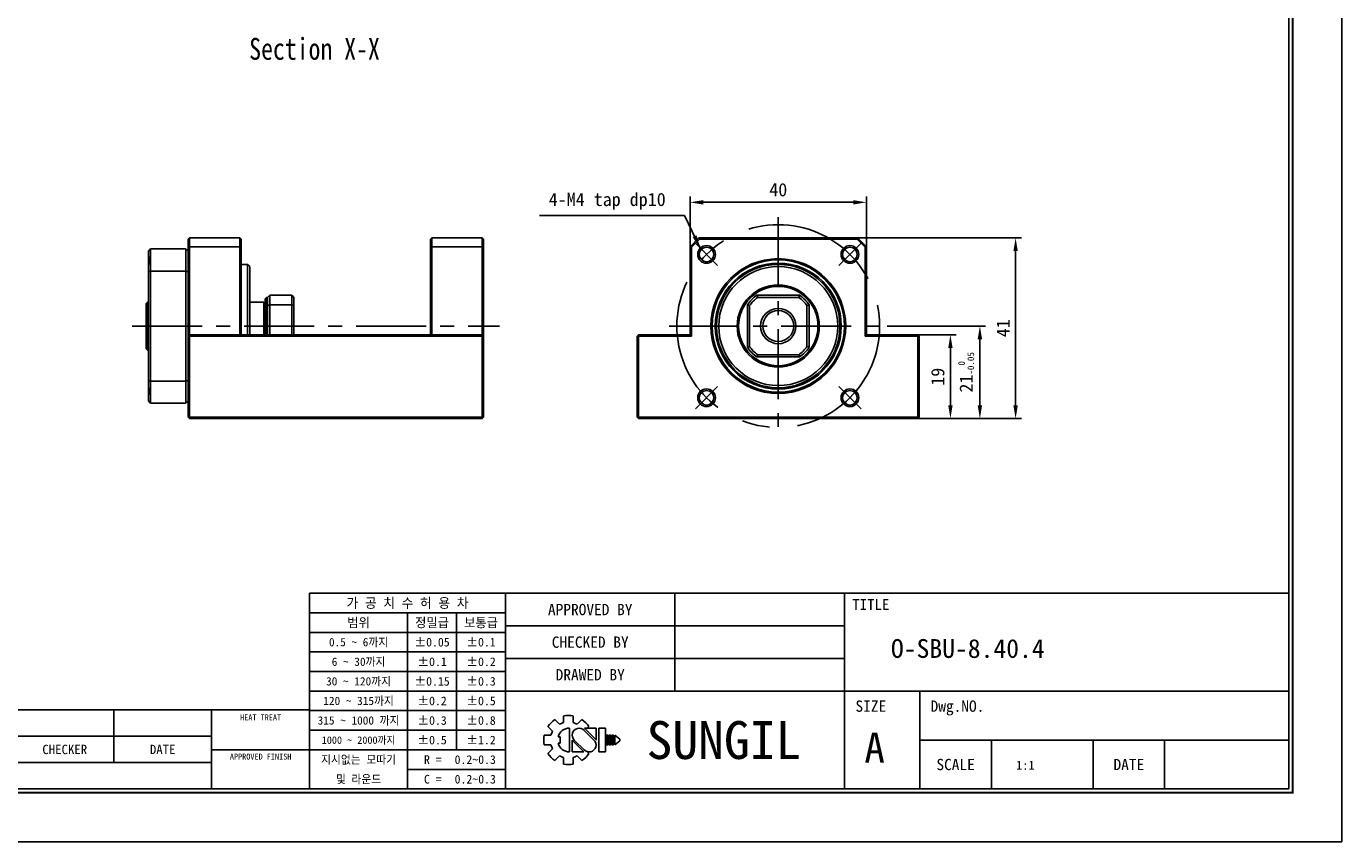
# Model space of a CAD drawing. Header units: millimetres. Extents: x 0 to 508, y 0 to 359.
# Tile 2 of 4: x 209 to 508, y 0 to 185. Entities that reach past the tile are written whole.
import ezdxf
from ezdxf.enums import TextEntityAlignment as Align

# ---------------------------------------------------------------- set-up
doc = ezdxf.new("R2010")
doc.units = ezdxf.units.MM
doc.linetypes.add('CENTER', pattern=[50.8, 31.75, -6.35, 6.35, -6.35])
doc.layers.get('0').update_dxf_attribs({"linetype": 'CONTINUOUS'})
doc.layers.get('DEFPOINTS').update_dxf_attribs({"linetype": 'CONTINUOUS'})
for name, color, linetype in [('center', 1, 'CENTER'), ('L1', 7, 'CONTINUOUS'), ('OUTLINE', 7, 'CONTINUOUS')]:
    doc.layers.add(name, color=color, linetype=linetype)
doc.dimstyles.get("Standard").update_dxf_attribs({"dimtxt": 3, "dimasz": 3, "dimexe": 1.3, "dimexo": 0, "dimgap": 1.3, "dimtad": 1, "dimdec": 3, "dimzin": 11, "dimdsep": 46, "dimtxsty": 'Standard', "dimcen": 0, "dimclrd": 5, "dimclre": 5, "dimclrt": 3, "dimadec": 0, "dimazin": 0, "dimtfac": 0.6, "dimtdec": 3, "dimtmove": 0, "dimatfit": 3, "dimfxl": 1.25, "dimtolj": 1, "dimtzin": 11, "dimarcsym": 0})

# ---------------------------------------------------------------- blocks, each defined once
blk = doc.blocks.new('표제란')
at = {"layer": 'L1', "color": 0}
for p, q in [((297, 0), (297, 210)), ((0, 0), (297, 0))]:
    blk.add_line(p, q, dxfattribs=at)
at = {"layer": 'L1'}
for p, q in [((290, 33), (160, 33)), ((160, 33), (160, 7)), ((186, 33), (186, 7)), ((208.5, 33), (208.5, 20)), ((231, 33), (231, 7)), ((186, 30.4), (160, 30.4)), ((173, 30.4), (173, 7)), ((179.5, 30.4), (179.5, 12.2)), ((231, 28.67), (186, 28.67)), ((186, 27.8), (160, 27.8)), ((186, 25.2), (160, 25.2)), ((231, 24.33), (186, 24.33)), ((186, 22.6), (160, 22.6)), ((186, 20), (160, 20)), ((290, 20), (186, 20)), ((241, 20), (241, 7)), ((160, 17.5), (62, 17.5)), ((134, 17.5), (134, 10.5)), ((147, 17.5), (147, 7)), ((186, 17.4), (160, 17.4)), ((192.55, 16.22), (193.17, 15.6)), ((193.7, 16.69), (193.7, 15.81)), ((195, 16.69), (195, 15.81)), ((195.52, 15.6), (196.14, 16.22)), ((147, 14), (62, 14)), ((186, 14.8), (160, 14.8)), ((191.15, 14.15), (192.03, 14.15)), ((191.15, 14.15), (192.03, 14.15)), ((191.63, 15.3), (192.25, 14.68)), ((194.5, 15.08), (194.5, 11.92)), ((197.74, 13.5), (196.41, 14.83)), ((198.02, 13.53), (196.47, 15.08)), ((196.47, 15.08), (198.02, 15.08)), ((196.84, 15.08), (197.06, 15.3)), ((198.02, 15.08), (198.02, 13.5)), ((198.39, 15.08), (198.39, 11.92)), ((198.39, 15.08), (199.26, 15.08)), ((199.26, 15.08), (199.26, 11.92)), ((199.41, 14.15), (199.41, 12.85)), ((199.41, 14.15), (199.62, 14.15)), ((199.62, 14.15), (199.62, 12.85)), ((199.78, 14.15), (199.78, 12.85)), ((199.78, 14.15), (199.99, 14.15)), ((199.99, 14.15), (199.99, 12.85)), ((200.14, 14.15), (200.14, 12.85)), ((200.14, 14.15), (200.36, 14.15)), ((200.36, 14.15), (200.36, 12.85)), ((200.51, 14.15), (200.51, 12.85)), ((200.51, 14.15), (201.16, 13.61)), ((191.15, 12.85), (192.03, 12.85)), ((191.63, 11.7), (192.25, 12.32)), ((192.98, 13.93), (193.28, 13.93)), ((192.98, 13.07), (193.28, 13.07)), ((193.28, 13.93), (193.28, 13.07)), ((194.86, 13.5), (194.86, 11.92)), ((194.86, 13.47), (196.42, 11.92)), ((195.14, 13.5), (196.47, 12.17)), ((199.41, 12.85), (199.62, 12.85)), ((199.78, 12.85), (199.99, 12.85)), ((200.14, 12.85), (200.36, 12.85)), ((201.16, 13.39), (200.51, 12.85)), ((201.16, 13.61), (201.16, 13.5)), ((201.16, 13.61), (201.16, 13.39)), ((201.16, 13.5), (201.16, 13.39)), ((290, 13.5), (241, 13.5)), ((250.5, 13.5), (250.5, 7)), ((264, 13.5), (264, 7)), ((273.5, 13.5), (273.5, 7)), ((147, 10.5), (62, 10.5)), ((147, 12.2), (160, 12.2)), ((186, 12.2), (160, 12.2)), ((192.55, 10.78), (193.17, 11.4)), ((193.7, 11.19), (193.7, 10.31)), ((194.86, 11.92), (196.42, 11.92)), ((195, 11.19), (195, 10.31)), ((195.52, 11.4), (196.14, 10.78)), ((196.79, 11.98), (197.06, 11.7)), ((198.39, 11.92), (199.26, 11.92)), ((186, 9.6), (173, 9.6))]:
    blk.add_line(p, q, dxfattribs=at)
at = {"layer": 'L1', "const_width": 0.25}
blk.add_lwpolyline([(290.5, 6.5), (290.5, 203.5), (10, 203.5), (10, 6.5)], close=True, dxfattribs=at)
at = {"layer": 'L1'}
blk.add_lwpolyline([(290, 7), (290, 203), (10.5, 203), (10.5, 7)], close=True, dxfattribs=at)
for centre, radius, start, end in [((194.35, 13.5), 3.26, 123.4943, 146.5057), ((194.35, 13.5), 2.4, 105.6872, 119.3128), ((194.35, 13.5), 3.26, 78.4943, 101.5057), ((194.35, 13.5), 2.4, 60.6872, 74.3128), ((194.35, 13.5), 3.26, 33.4943, 56.5057), ((194.35, 13.5), 3.26, 168.4943, 191.5057), ((194.35, 13.5), 2.4, 150.6872, 164.3128), ((194.5, 13.5), 1.58, 90, 164.0671), ((195.78, 14.16), 0.919, 43.2202, 225.8282), ((194.35, 13.5), 2.4, 195.6872, 209.3128), ((194.5, 13.5), 1.58, 195.9329, 270), ((197.1, 12.84), 0.919, 223.2202, 45.8282), ((194.35, 13.5), 3.26, 213.4943, 236.5057), ((194.35, 13.5), 2.4, 240.6872, 254.3128), ((194.35, 13.5), 2.4, 285.6872, 299.3128), ((194.35, 13.5), 3.26, 303.4943, 326.5057), ((194.35, 13.5), 3.26, 258.4943, 281.5057)]:
    blk.add_arc(centre, radius, start, end, dxfattribs=at)
for p in [(208.5, 28.67), (208.5, 24.33)]:
    blk.add_point(p, dxfattribs=at)
for s, height, p in [('가 공 치 수 허 용 차', 1.3, (173, 31.7)), ('APPROVED BY', 1.5, (197.25, 30.83)), ('TITLE', 1.444, (234.5, 31.5)), ('범위', 1.25, (166.5, 29.1)), ('정밀급', 1.25, (176.25, 29.1)), ('보통급', 1.25, (182.75, 29.1)), ('0.5 ~ 6까지', 1.1, (166.5, 26.5)), ('%%P0.05', 1.15, (176.25, 26.5)), ('%%P0.1', 1.15, (182.75, 26.5)), ('CHECKED BY', 1.5, (197.25, 26.5)), ('6 ~ 30까지', 1.1, (166.5, 23.9)), ('%%P0.1', 1.15, (176.25, 23.9)), ('%%P0.2', 1.15, (182.75, 23.9)), ('DRAWED BY', 1.5, (197.25, 22.17)), ('30 ~ 120까지', 1.1, (166.5, 21.3)), ('%%P0.15', 1.15, (176.25, 21.3)), ('%%P0.3', 1.15, (182.75, 21.3)), ('120 ~ 315까지', 1.1, (166.5, 18.7)), ('%%P0.2', 1.15, (176.25, 18.7)), ('%%P0.5', 1.15, (182.75, 18.7)), ('SIZE', 1.5, (234.5, 18)), ('Dwg.NO.', 1.5, (246, 18)), ('HEAT TREAT', 0.8, (153.5, 16.5)), ('315 ~ 1000 까지', 1.1, (166.5, 16.1)), ('%%P0.3', 1.15, (176.25, 16.1)), ('%%P0.8', 1.15, (182.75, 16.1)), ('SUNGIL', 5.032, (215, 13.5)), ('1000 ~ 2000까지', 0.99, (166.5, 13.49)), ('%%P0.5', 1.15, (176.25, 13.5)), ('%%P1.2', 1.15, (182.75, 13.5)), ('A', 4, (235, 12.5)), ('CHECKER', 1.25, (127.5, 12.25)), ('DATE', 1.25, (140.5, 12.25)), ('APPROVED FINISH', 0.8, (153.5, 11.3)), ('지시없는 모따기', 1.1, (166.5, 10.9)), ('R = ', 1.15, (176.75, 10.9)), ('SCALE', 1.5, (245.75, 10.25)), ('DATE', 1.5, (268.75, 10.25)), ('및 라운드', 1.1, (166.5, 8.3)), ('C = ', 1.15, (176.75, 8.3))]:
    blk.add_text(s, height=height, dxfattribs=at).set_placement(p, align=Align.MIDDLE_CENTER)
for tag, p in [('필렛', (179.25, 10.9)), ('모따기', (179.25, 8.3))]:
    blk.add_attdef(tag, text='', height=1.15, dxfattribs=at).set_placement(p, align=Align.MIDDLE_LEFT)
at = {"layer": 'OUTLINE', "ltscale": 0.5}
for tag, p, height in [('TITLE', (237.17, 24.41), 2.5), ('도번', (251.18, 15.64), 2.5), ('SCALE', (253.78, 9.55), 1.2), ('DATE', (277.02, 9.51), 1.2)]:
    blk.add_attdef(tag, p, '', height=height, dxfattribs=at)
blk = doc.blocks.new('*D69')
at = {"layer": 'DEFPOINTS', "color": 0, "ltscale": 0.5}
for p in [(399.74, 145.09), (359.74, 135.01), (399.74, 135.01)]:
    blk.add_point(p, dxfattribs=at)
at = {"layer": 'OUTLINE', "color": 5, "lineweight": -2, "ltscale": 0.5}
for p, q in [((359.74, 135.01), (359.74, 146.39)), ((399.74, 135.01), (399.74, 146.39)), ((362.74, 145.09), (396.74, 145.09))]:
    blk.add_line(p, q, dxfattribs=at)
at = {"layer": 'OUTLINE', "color": 5, "ltscale": 0.5}
for points in [[(362.74, 145.59), (362.74, 144.59), (359.74, 145.09)], [(396.74, 145.59), (396.74, 144.59), (399.74, 145.09)]]:
    blk.add_solid(points, dxfattribs=at)
at = {"layer": 'OUTLINE', "color": 3, "ltscale": 0.5, "insert": (379.74, 147.93), "char_height": 3, "attachment_point": 5}
blk.add_mtext('\\A1;40', dxfattribs=at)
blk = doc.blocks.new('*D71')
at = {"layer": 'DEFPOINTS', "color": 0, "ltscale": 0.5}
for p in [(411.44, 115.01), (418.79, 115.01), (411.44, 96.01)]:
    blk.add_point(p, dxfattribs=at)
at = {"layer": 'OUTLINE', "color": 5, "lineweight": -2, "ltscale": 0.5}
for p, q in [((411.44, 115.01), (420.09, 115.01)), ((418.79, 99.01), (418.79, 112.01)), ((411.44, 96.01), (420.09, 96.01))]:
    blk.add_line(p, q, dxfattribs=at)
at = {"layer": 'OUTLINE', "color": 5, "ltscale": 0.5}
for points in [[(418.29, 112.01), (419.29, 112.01), (418.79, 115.01)], [(418.29, 99.01), (419.29, 99.01), (418.79, 96.01)]]:
    blk.add_solid(points, dxfattribs=at)
at = {"layer": 'OUTLINE', "color": 3, "ltscale": 0.5, "insert": (415.94, 105.51), "char_height": 3, "attachment_point": 5, "rotation": 90}
blk.add_mtext('\\A1;19', dxfattribs=at)
blk = doc.blocks.new('*D72')
at = {"layer": 'DEFPOINTS', "color": 0, "ltscale": 0.5}
for p in [(404.46, 117.01), (425.48, 117.01), (411.44, 96.01)]:
    blk.add_point(p, dxfattribs=at)
at = {"layer": 'OUTLINE', "color": 5, "lineweight": -2, "ltscale": 0.5}
for p, q in [((404.46, 117.01), (426.78, 117.01)), ((425.48, 99.01), (425.48, 114.01)), ((411.44, 96.01), (426.78, 96.01))]:
    blk.add_line(p, q, dxfattribs=at)
at = {"layer": 'OUTLINE', "color": 5, "ltscale": 0.5}
for points in [[(424.98, 114.01), (425.98, 114.01), (425.48, 117.01)], [(424.98, 99.01), (425.98, 99.01), (425.48, 96.01)]]:
    blk.add_solid(points, dxfattribs=at)
at = {"layer": 'OUTLINE', "color": 3, "ltscale": 0.5, "insert": (422.36, 106.51), "char_height": 3, "attachment_point": 5, "rotation": 90}
blk.add_mtext('\\A1;21{\\C3;\\H1.5;\\S  0^ -0.05;}', dxfattribs=at)
blk = doc.blocks.new('*D73')
at = {"layer": 'DEFPOINTS', "color": 0, "ltscale": 0.5}
for p in [(397.74, 137.01), (433.58, 137.01), (411.44, 96.01)]:
    blk.add_point(p, dxfattribs=at)
at = {"layer": 'OUTLINE', "color": 5, "lineweight": -2, "ltscale": 0.5}
for p, q in [((397.74, 137.01), (434.88, 137.01)), ((433.58, 99.01), (433.58, 134.01)), ((411.44, 96.01), (434.88, 96.01))]:
    blk.add_line(p, q, dxfattribs=at)
at = {"layer": 'OUTLINE', "color": 5, "ltscale": 0.5}
for points in [[(433.08, 134.01), (434.08, 134.01), (433.58, 137.01)], [(433.08, 99.01), (434.08, 99.01), (433.58, 96.01)]]:
    blk.add_solid(points, dxfattribs=at)
at = {"layer": 'OUTLINE', "color": 3, "ltscale": 0.5, "insert": (430.74, 116.51), "char_height": 3, "attachment_point": 5, "rotation": 90}
blk.add_mtext('\\A1;41', dxfattribs=at)

msp = doc.modelspace()

# ---------------------------------------------------------------- linework, layer by layer
at = {"layer": 'center', "ltscale": 0.5}
for p, q in [((379.7357, 141.7306), (379.7357, 92.2806)), ((233.1738, 117.0056), (316.4832, 117.0056)), ((355.0107, 117.0056), (404.4607, 117.0056))]:
    msp.add_line(p, q, dxfattribs=at)
at = {"layer": 'center'}
for p, q in [((360.9514, 135.7899), (365.9931, 130.7482)), ((398.52, 135.7899), (393.4783, 130.7482)), ((360.9514, 98.2213), (365.9931, 103.263)), ((398.52, 98.2213), (393.4783, 103.263))]:
    msp.add_line(p, q, dxfattribs=at)
msp.add_circle((379.7357, 117.0056), 23, dxfattribs=at)
at = {"layer": 'OUTLINE'}
for p, q in [((237.3722, 134.5056), (236.8722, 134.0056)), ((237.3722, 134.5056), (237.3722, 129.4956)), ((237.3722, 134.5056), (245.3722, 134.5056)), ((245.3722, 134.5056), (245.3722, 129.4956)), ((245.3722, 134.5056), (245.8722, 134.0056)), ((246.1722, 137.0056), (245.8722, 136.7056)), ((245.8722, 134.8813), (245.8722, 136.7056)), ((245.8722, 134.8813), (246.1722, 135.0056)), ((245.8722, 114.7056), (245.8722, 134.8813)), ((246.1722, 135.0056), (246.1722, 137.0056)), ((246.1722, 137.0056), (257.5722, 137.0056)), ((257.5722, 135.0056), (246.1722, 135.0056)), ((246.1722, 135.0056), (246.1722, 115.0056)), ((257.5722, 135.0056), (257.5722, 137.0056)), ((257.5722, 137.0056), (257.8722, 136.7056)), ((257.5722, 135.0056), (257.5722, 115.0056)), ((257.8722, 134.8813), (257.5722, 135.0056)), ((257.8722, 134.8813), (257.8722, 136.7056)), ((257.8722, 115.0056), (257.8722, 134.8813)), ((300.8722, 136.7056), (301.1722, 137.0056)), ((300.8722, 136.7056), (300.8722, 134.8813)), ((301.1722, 135.0056), (300.8722, 134.8813)), ((300.8722, 134.8813), (300.8722, 115.0056)), ((301.1722, 137.0056), (312.5722, 137.0056)), ((301.1722, 135.0056), (301.1722, 137.0056)), ((301.1722, 135.0056), (301.1722, 115.0056)), ((312.5722, 135.0056), (301.1722, 135.0056)), ((312.5722, 135.0056), (312.5722, 137.0056)), ((312.5722, 137.0056), (312.8722, 136.7056)), ((312.5722, 135.0056), (312.5722, 115.0056)), ((312.8722, 134.8813), (312.5722, 135.0056)), ((312.8722, 134.8813), (312.8722, 136.7056)), ((312.8722, 114.7056), (312.8722, 134.8813)), ((359.7357, 135.0056), (361.7357, 137.0056)), ((360.0357, 134.8813), (359.7357, 135.0056)), ((359.7357, 135.0056), (359.7357, 115.0056)), ((360.0357, 134.8813), (361.86, 136.7056)), ((360.0357, 114.7056), (360.0357, 134.8813)), ((361.7357, 137.0056), (361.86, 136.7056)), ((397.7357, 137.0056), (361.7357, 137.0056)), ((361.86, 136.7056), (397.6114, 136.7056)), ((397.6114, 136.7056), (397.7357, 137.0056)), ((397.6114, 136.7056), (399.4357, 134.8813)), ((397.7357, 137.0056), (399.7357, 135.0056)), ((399.7357, 135.0056), (399.4357, 134.8813)), ((399.4357, 134.8813), (399.4357, 114.7056)), ((399.7357, 115.0056), (399.7357, 135.0056)), ((236.8722, 134.0056), (236.8722, 132.8604)), ((236.8722, 130.7911), (236.8722, 132.8604)), ((236.8722, 130.776), (236.8722, 129.3344)), ((236.8722, 129.3344), (237.3722, 129.4956)), ((236.8722, 104.6768), (236.8722, 129.3344)), ((237.3722, 129.4956), (237.3722, 104.5156)), ((237.3722, 129.4956), (245.3722, 129.4956)), ((245.3722, 129.4956), (245.3722, 104.5156)), ((245.3722, 129.4956), (245.8722, 129.3344)), ((259.3722, 131.0056), (257.8722, 131.0056)), ((259.8722, 130.5056), (259.3722, 131.0056)), ((259.3722, 126.9051), (259.3722, 131.0056)), ((259.8722, 126.5515), (259.8722, 130.5056)), ((259.3722, 115.0056), (259.3722, 126.9051)), ((259.8722, 115.0056), (259.8722, 126.5515)), ((236.6722, 122.4556), (236.3722, 122.1556)), ((236.8722, 122.4556), (236.6722, 122.4556)), ((236.6722, 122.4556), (236.6722, 111.5556)), ((263.0722, 122.4556), (259.8722, 122.4556)), ((263.3722, 122.1556), (263.0722, 122.4556)), ((263.0722, 118.0572), (263.0722, 122.4556)), ((263.6722, 123.5056), (263.3722, 123.2056)), ((263.3722, 115.0056), (263.3722, 123.2056)), ((263.8722, 123.5056), (263.6722, 123.5056)), ((263.6722, 123.5056), (263.6722, 115.0056)), ((263.8722, 123.5056), (264.3722, 124.0056)), ((263.8722, 123.5056), (263.8722, 121.6693)), ((264.3722, 124.0056), (264.3722, 121.8274)), ((264.3722, 124.0056), (269.3722, 124.0056)), ((269.8722, 123.5056), (269.3722, 124.0056)), ((269.3722, 121.8274), (269.3722, 124.0056)), ((269.8722, 123.5056), (269.8722, 121.6693)), ((375.072, 123.5056), (374.9139, 124.0056)), ((374.9139, 124.0056), (384.5575, 124.0056)), ((384.3994, 123.5056), (375.072, 123.5056)), ((384.5575, 124.0056), (384.3994, 123.5056)), ((236.3722, 122.1556), (236.3722, 119.7384)), ((236.3722, 119.7384), (236.3722, 111.8556)), ((263.8722, 121.6693), (264.3722, 121.8274)), ((263.8722, 121.6693), (263.8722, 117.0056)), ((264.3722, 121.8274), (264.3722, 115.0056)), ((269.3722, 121.8274), (264.3722, 121.8274)), ((269.3722, 121.8274), (269.8722, 121.6693)), ((269.3722, 115.0056), (269.3722, 121.8274)), ((269.8722, 121.6693), (269.8722, 115.0056)), ((372.7357, 121.8274), (373.2357, 121.6693)), ((372.7357, 112.1838), (372.7357, 121.8274)), ((373.2357, 121.6693), (373.2357, 112.3419)), ((386.2357, 121.6693), (386.7357, 121.8274)), ((386.2357, 112.3419), (386.2357, 121.6693)), ((386.7357, 121.8274), (386.7357, 112.1838)), ((387.7618, 121.1642), (387.7153, 121.1681)), ((263.0722, 115.0056), (263.0722, 118.0572)), ((263.8722, 117.0056), (263.8722, 115.0056)), ((246.0222, 114.8556), (245.8722, 114.7056)), ((245.8722, 96.3056), (245.8722, 114.7056)), ((246.1722, 115.0056), (246.0222, 114.8556)), ((246.0222, 114.8556), (246.1722, 114.7056)), ((246.1722, 115.0056), (312.5722, 115.0056)), ((312.5722, 114.7056), (246.1722, 114.7056)), ((246.1722, 114.7056), (246.1722, 96.3056)), ((312.5722, 115.0056), (312.7222, 114.8556)), ((312.7222, 114.8556), (312.5722, 114.7056)), ((312.5722, 96.3056), (312.5722, 114.7056)), ((312.8722, 114.7056), (312.7222, 114.8556)), ((312.8722, 96.3056), (312.8722, 114.7056)), ((347.8857, 114.8556), (347.7357, 114.7056)), ((347.7357, 96.3056), (347.7357, 114.7056)), ((348.0357, 115.0056), (347.8857, 114.8556)), ((348.0357, 114.7056), (347.8857, 114.8556)), ((359.7357, 115.0056), (348.0357, 115.0056)), ((348.0357, 96.3056), (348.0357, 114.7056)), ((348.0357, 114.7056), (360.0357, 114.7056)), ((359.7357, 115.0056), (360.0357, 114.7056)), ((399.7357, 115.0056), (399.4357, 114.7056)), ((399.4357, 114.7056), (411.4357, 114.7056)), ((411.4357, 115.0056), (399.7357, 115.0056)), ((411.5857, 114.8556), (411.4357, 115.0056)), ((411.5857, 114.8556), (411.4357, 114.7056)), ((411.4357, 114.7056), (411.4357, 96.3056)), ((411.7357, 114.7056), (411.5857, 114.8556)), ((411.7357, 114.7056), (411.7357, 96.3056)), ((236.3722, 111.8556), (236.6722, 111.5556)), ((236.6722, 111.5556), (236.8722, 111.5556)), ((373.2357, 112.3419), (372.7357, 112.1838)), ((374.9139, 110.0056), (375.072, 110.5056)), ((375.072, 110.5056), (384.3994, 110.5056)), ((384.3994, 110.5056), (384.5575, 110.0056)), ((386.7357, 112.1838), (386.2357, 112.3419)), ((384.5575, 110.0056), (374.9139, 110.0056)), ((237.3722, 104.5156), (236.8722, 104.6768)), ((236.8722, 104.6768), (236.8722, 103.2352)), ((237.3722, 104.5156), (245.3722, 104.5156)), ((237.3722, 104.5156), (237.3722, 99.5056)), ((245.3722, 104.5156), (245.8722, 104.6768)), ((245.3722, 104.5156), (245.3722, 99.5056)), ((236.8722, 101.1508), (236.8722, 103.2221)), ((236.8722, 101.1508), (236.8722, 100.0056)), ((236.8722, 100.0056), (237.3722, 99.5056)), ((237.3722, 99.5056), (245.3722, 99.5056)), ((245.3722, 99.5056), (245.8722, 100.0056)), ((246.0222, 96.1556), (245.8722, 96.3056)), ((246.1722, 96.3056), (246.0222, 96.1556)), ((246.0222, 96.1556), (246.1722, 96.0056)), ((246.1722, 96.3056), (312.5722, 96.3056)), ((312.5722, 96.0056), (246.1722, 96.0056)), ((312.5722, 96.3056), (312.7222, 96.1556)), ((312.7222, 96.1556), (312.5722, 96.0056)), ((312.7222, 96.1556), (312.8722, 96.3056)), ((347.7357, 96.3056), (347.8857, 96.1556)), ((347.8857, 96.1556), (348.0357, 96.3056)), ((347.8857, 96.1556), (348.0357, 96.0056)), ((411.4357, 96.3056), (348.0357, 96.3056)), ((411.4357, 96.0056), (348.0357, 96.0056)), ((411.4357, 96.3056), (411.5857, 96.1556)), ((411.4357, 96.0056), (411.5857, 96.1556)), ((411.5857, 96.1556), (411.7357, 96.3056))]:
    msp.add_line(p, q, dxfattribs=at)
at = {"layer": 'OUTLINE', "color": 5}
for centre in [(363.4723, 133.269), (395.9992, 133.269), (363.4723, 100.7421), (395.9992, 100.7421)]:
    msp.add_circle(centre, 2, dxfattribs=at)
at = {"layer": 'OUTLINE'}
for centre, radius in [((363.4723, 133.269), 1.65), ((395.9992, 133.269), 1.65), ((379.7357, 117.0056), 15.3), ((379.7357, 117.0056), 15), ((379.7357, 117.0056), 14.3), ((379.7357, 117.0056), 14), ((379.7357, 117.0056), 13.5), ((379.7357, 117.0056), 9.32), ((379.7357, 117.0056), 9.02), ((379.7357, 117.0056), 9), ((379.7357, 117.0056), 4), ((379.7357, 117.0056), 3.5), ((363.4723, 100.7421), 1.65), ((395.9992, 100.7421), 1.65)]:
    msp.add_circle(centre, radius, dxfattribs=at)
for radius, start, end in [(8.5, 124.560322, 145.439678), (8, 125.659088, 144.340912), (8, 35.659088, 54.340912), (8.5, 34.560322, 55.439678), (8.5, 214.560322, 235.439678), (8, 215.659088, 234.340912), (8, 305.659088, 324.340912), (8.5, 304.560322, 325.439678)]:
    msp.add_arc((379.7357, 117.0056), radius, start, end, dxfattribs=at)
for points, knots in [([(236.8722, 132.8604), (236.9073, 132.7264), (236.9783, 132.4555), (237.0066, 131.9562), (236.9787, 131.3972), (236.908, 130.9845), (236.8722, 130.776)], [0, 0, 0, 0, 0.24743282, 0.49999965, 0.74735939, 1, 1, 1, 1]), ([(236.8722, 103.2352), (236.9121, 102.9957), (236.9929, 102.5096), (237.0141, 101.7777), (236.9241, 101.3799), (236.8722, 101.1508)], [0, 0, 0, 0, 0.29178128, 0.59218267, 1, 1, 1, 1])]:
    msp.add_open_spline(points, degree=3, knots=knots, dxfattribs=at)

# ---------------------------------------------------------------- block references
ref = msp.add_blockref('표제란', (0, 0), dxfattribs=dict(at, xscale=1.7089192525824, yscale=1.7089192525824, zscale=1.7089192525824))
ref.add_attrib('SCALE', '1:1', (433.6914, 16.3245), dxfattribs={"ltscale": 0.5, "height": 2.0507})
ref.add_attrib('TITLE', 'O-SBU-8.40.4', (405.2971, 41.7077), dxfattribs={"ltscale": 0.5, "height": 4.272298})
ref.add_attrib('필렛', '0.2~0.3', dxfattribs={"layer": 'L1', "height": 1.96526}).set_placement((306.3238, 18.6272), align=Align.MIDDLE_LEFT)
ref.add_attrib('모따기', '0.2~0.3', dxfattribs={"layer": 'L1', "height": 1.96526}).set_placement((306.3238, 14.184), align=Align.MIDDLE_LEFT)

# ---------------------------------------------------------------- texts
at = {"lineweight": 9, "width": 0.8}
msp.add_text('Section X-X', height=4.95, dxfattribs=at).set_placement((259.7287, 177.4358))
at = {"layer": 'OUTLINE', "color": 3, "ltscale": 0.5, "insert": (354.2085, 143.3873), "char_height": 3, "attachment_point": 9}
msp.add_mtext('\\A1;4-M4 tap dp10', dxfattribs=at)

# ---------------------------------------------------------------- dimensions: what is measured, and where the dimension line sits
at = {"layer": 'OUTLINE', "ltscale": 0.5}
dim = msp.add_linear_dim(base=(399.7357, 145.0933), p1=(359.7357, 135.0056), p2=(399.7357, 135.0056), dimstyle='Standard', dxfattribs=at)
dim.commit()
dim.dimension.update_dxf_attribs({"geometry": '*D69', "text_midpoint": (379.7357, 147.9333)})
for base, p2, picture, middle in [((433.581, 137.0056), (397.7357, 137.0056), '*D73', (430.739, 116.5056)), ((418.7855, 115.0056), (411.4357, 115.0056), '*D71', (415.9435, 105.5056))]:
    dim = msp.add_linear_dim(base=base, p1=(411.4357, 96.0056), p2=p2, angle=90, dimstyle='Standard', dxfattribs=at)
    dim.commit()
    dim.dimension.update_dxf_attribs({"geometry": picture, "text_midpoint": middle})
dim = msp.add_linear_dim(base=(425.4814, 117.0056), p1=(411.4357, 96.0056), p2=(404.4607, 117.0056), angle=90, text='<>{\\C3;\\H1.5;\\S  0^ -0.05;}', dimstyle='Standard', override={"dimgap": 1.3, "dimsah": 1, "dimse1": 0, "dimse2": 0, "dimsd1": 0, "dimsd2": 0, "dimtol": 0, "dimlim": 0}, dxfattribs=at)
dim.commit()
dim.dimension.update_dxf_attribs({"geometry": '*D72', "text_midpoint": (422.3555, 106.5056)})

# ---------------------------------------------------------------- leaders
at = {"layer": 'OUTLINE', "ltscale": 0.5, "annotation_type": 0, "has_hookline": 1, "hookline_direction": 1, "text_width": 28.6059}
msp.add_leader([(362.058, 134.6833), (358.5085, 142.0873), (355.5085, 142.0873)], dimstyle='Standard', dxfattribs=at)

doc.saveas('drawing.dxf')
